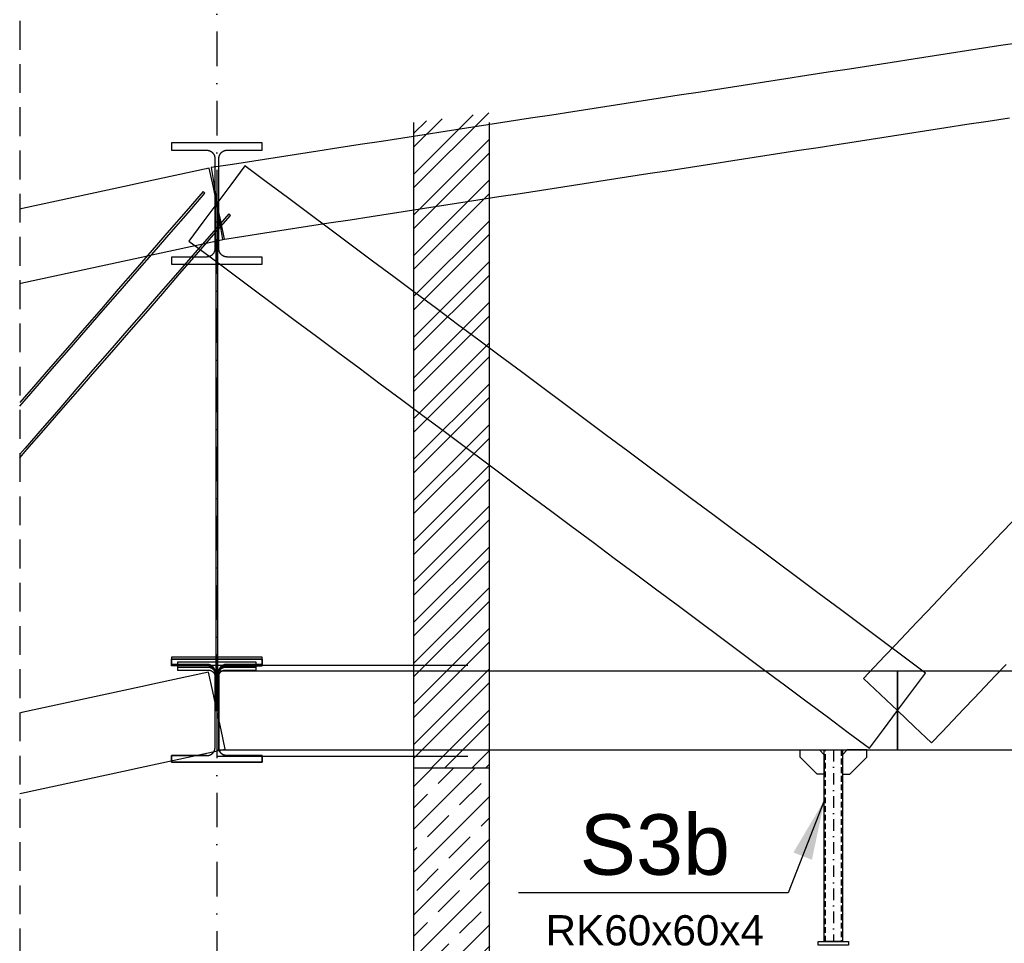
# Model space of a CAD drawing. Header units: millimetres. Extents: x -34919 to 306996, y -293018 to -145733.
# Tile 9 of 256: x -7495 to -4241, y -189269 to -186216. Entities that reach past the tile are written whole.
import ezdxf

# ---------------------------------------------------------------- set-up
doc = ezdxf.new("R2010")
doc.units = ezdxf.units.MM
doc.header["$LTSCALE"] = 3
doc.linetypes.add('DASHDOT', pattern=[25.4, 12.7, -6.35, 0, -6.35])
doc.linetypes.add('HIDDEN', pattern=[9.525, 6.35, -3.175])
for name, color, linetype in [('AR-----H0_HATCHES_RASTERIT', 8, 'Continuous'), ('ARF2000E0_BEARING_ROOF_KANTAVAT_KATTO', 7, 'Continuous'), ('ARF2000E0_LOAD_BEARING_KANTAVAT', 1, 'Continuous'), ('blaszki', 6, 'Continuous'), ('poziome 1', 7, 'Continuous'), ('slupki', 7, 'Continuous'), ('stezenia', 4, 'Continuous'), ('STĘŻENIA_OPIS', 4, 'Continuous')]:
    doc.layers.add(name, color=color, linetype=linetype)
doc.styles.get("Standard").update_dxf_attribs({"font": 'arial.ttf', "height": 25})
doc.dimstyles.new('STANDARD-100', dxfattribs={"dimscale": 100, "dimtxt": 2, "dimasz": 2, "dimexe": 0, "dimexo": 0, "dimgap": 0.6, "dimtad": 1, "dimdec": 0, "dimzin": 12, "dimdsep": 46, "dimtxsty": 'Standard', "dimcen": 1, "dimclrd": 256, "dimclre": 256, "dimclrt": 2, "dimadec": 0, "dimazin": 0, "dimtfac": 1, "dimtdec": 0, "dimtmove": 0, "dimatfit": 3, "dimfxl": 0, "dimtolj": 1, "dimtzin": 0, "dimarcsym": 0})

msp = doc.modelspace()

# ---------------------------------------------------------------- hatches: boundary and pattern name
at = {"layer": 'AR-----H0_HATCHES_RASTERIT'}
h = msp.add_hatch(dxfattribs=at)
h.set_pattern_fill('ANSI32', color=256, scale=10, style=0)
h.set_pattern_definition([(45, (-118800.32, -235349.75), (-67.35192, 67.35192), []), (45, (-118755.42, -235349.75), (-67.35192, 67.35192), [])])
h.paths.add_polyline_path([(-5943.375, -186523.06), (-5943.375, -188689.749), (-6193.375, -188689.749), (-6193.375, -186555.171)])
h = msp.add_hatch(dxfattribs=at)
h.set_pattern_fill('JIS_STN_1E', color=256, scale=100, style=0)
h.set_pattern_definition([(45, (-27218.65, -114882.9), (-70.71068, 70.71068), []), (45, (-27148.15, -114882.9), (-70.71068, 70.71068), [100, -50])])
h.paths.add_polyline_path([(-5941.566, -188689.701), (-6191.483, -188689.701), (-6191.483, -190439.64), (-5941.566, -190439.592), (-5941.566, -190363.592), (-5948.32, -190363.592), (-5950.984, -190363.615), (-5950.984, -190364.592), (-6063.167, -190364.592), (-6065.638, -190357.592), (-6063.167, -190350.592), (-5948.32, -190350.592), (-5948.32, -190351.592), (-5941.566, -190351.592)])

# ---------------------------------------------------------------- linework, layer by layer
at = {"color": 252, "linetype": 'DASHDOT', "ltscale": 3}
msp.add_line((-6843.375, -150578.031), (-6843.375, -201577.2), dxfattribs=at)
at = {"layer": 'ARF2000E0_BEARING_ROOF_KANTAVAT_KATTO', "extrusion": (0, 1, 0)}
for p, q in [((-6733.375, -188349.749), (-6013.375, -188349.749)), ((-6843.375, -188649.749), (-6013.375, -188649.749))]:
    msp.add_line(p, q, dxfattribs=at)
at = {"layer": 'ARF2000E0_BEARING_ROOF_KANTAVAT_KATTO'}
for points in [[(-4189.829, -186291.904), (-4260.141, -186302.771), (-4330.454, -186313.638), (-4400.766, -186324.505), (-4471.079, -186335.373), (-4541.391, -186346.24), (-4611.704, -186357.107), (-4682.016, -186367.974), (-4752.329, -186378.841), (-4822.641, -186389.709), (-4892.954, -186400.576), (-4963.266, -186411.443), (-5033.579, -186422.31), (-5103.891, -186433.177), (-5174.204, -186444.045), (-5244.516, -186454.912), (-5314.829, -186465.779), (-5385.141, -186476.646), (-5455.454, -186487.513), (-5525.766, -186498.38), (-5596.079, -186509.248), (-5666.391, -186520.115), (-5736.704, -186530.982), (-5807.016, -186541.849), (-5877.329, -186552.716), (-5947.641, -186563.584), (-6017.954, -186574.451), (-6088.266, -186585.318), (-6158.579, -186596.185), (-6228.891, -186607.052), (-6299.204, -186617.92), (-6369.516, -186628.787), (-6439.829, -186639.654), (-6510.141, -186650.521), (-6580.454, -186661.388), (-6650.766, -186672.255), (-6721.079, -186683.123), (-6791.391, -186693.99), (-6861.704, -186704.857), (-6852.539, -186764.153), (-6843.375, -186823.449), (-6834.21, -186882.745), (-6825.046, -186942.041), (-6754.733, -186931.174), (-6684.421, -186920.307), (-6614.108, -186909.439), (-6543.796, -186898.572), (-6473.483, -186887.705), (-6403.171, -186876.838), (-6332.858, -186865.971), (-6262.546, -186855.103), (-6192.233, -186844.236), (-6121.921, -186833.369), (-6051.608, -186822.502), (-5981.296, -186811.635), (-5910.983, -186800.767), (-5840.671, -186789.9), (-5770.358, -186779.033), (-5700.046, -186768.166), (-5629.733, -186757.299), (-5559.421, -186746.432), (-5489.108, -186735.564), (-5418.796, -186724.697), (-5348.483, -186713.83), (-5278.171, -186702.963), (-5207.858, -186692.096), (-5137.546, -186681.228), (-5067.233, -186670.361), (-4996.921, -186659.494), (-4926.608, -186648.627), (-4856.296, -186637.76), (-4785.983, -186626.892), (-4715.671, -186616.025), (-4645.358, -186605.158), (-4575.046, -186594.291), (-4504.733, -186583.424), (-4434.421, -186572.557), (-4364.108, -186561.689), (-4293.796, -186550.822), (-4223.483, -186539.955)], [(-6850.125, -186674.248), (-6850.125, -186748.848), (-6850.125, -186823.449), (-6836.625, -186823.449), (-6836.625, -186748.848), (-6836.625, -186674.248), (-6836.617, -186673.584), (-6836.592, -186672.921), (-6836.552, -186672.26), (-6836.495, -186671.599), (-6836.422, -186670.94), (-6836.333, -186670.283), (-6836.228, -186669.628), (-6836.107, -186668.975), (-6835.969, -186668.327), (-6835.817, -186667.682), (-6835.648, -186667.041), (-6835.464, -186666.405), (-6835.264, -186665.773), (-6835.049, -186665.146), (-6834.819, -186664.525), (-6834.573, -186663.909), (-6834.312, -186663.299), (-6834.036, -186662.695), (-6833.745, -186662.099), (-6833.44, -186661.51), (-6833.121, -186660.929), (-6832.788, -186660.355), (-6832.44, -186659.79), (-6832.078, -186659.233), (-6831.703, -186658.685), (-6831.315, -186658.148), (-6830.914, -186657.619), (-6830.5, -186657.101), (-6830.074, -186656.594), (-6829.635, -186656.096), (-6829.184, -186655.61), (-6828.721, -186655.134), (-6828.246, -186654.671), (-6827.761, -186654.219), (-6827.265, -186653.779), (-6826.758, -186653.352), (-6826.24, -186652.937), (-6825.713, -186652.535), (-6825.176, -186652.146), (-6824.629, -186651.771), (-6824.073, -186651.408), (-6823.509, -186651.06), (-6822.937, -186650.726), (-6822.357, -186650.406), (-6821.769, -186650.101), (-6821.173, -186649.809), (-6820.571, -186649.533), (-6819.961, -186649.271), (-6819.345, -186649.024), (-6818.724, -186648.793), (-6818.097, -186648.577), (-6817.465, -186648.376), (-6816.828, -186648.192), (-6816.187, -186648.022), (-6815.542, -186647.869), (-6814.893, -186647.731), (-6814.241, -186647.61), (-6813.587, -186647.504), (-6812.93, -186647.415), (-6812.272, -186647.342), (-6811.612, -186647.285), (-6810.95, -186647.244), (-6810.288, -186647.22), (-6809.625, -186647.212), (-6751.5, -186647.212), (-6693.375, -186647.212), (-6693.375, -186623.179), (-6768.375, -186623.179), (-6843.375, -186623.179), (-6918.375, -186623.179), (-6993.375, -186623.179), (-6993.375, -186647.212), (-6935.25, -186647.212), (-6877.125, -186647.212), (-6876.461, -186647.22), (-6875.798, -186647.244), (-6875.136, -186647.285), (-6874.476, -186647.342), (-6873.817, -186647.415), (-6873.16, -186647.505), (-6872.505, -186647.61), (-6871.852, -186647.732), (-6871.204, -186647.87), (-6870.559, -186648.023), (-6869.918, -186648.192), (-6869.282, -186648.377), (-6868.651, -186648.578), (-6868.025, -186648.794), (-6867.403, -186649.025), (-6866.788, -186649.271), (-6866.178, -186649.533), (-6865.575, -186649.81), (-6864.979, -186650.102), (-6864.39, -186650.408), (-6863.81, -186650.728), (-6863.237, -186651.063), (-6862.672, -186651.411), (-6862.116, -186651.774), (-6861.569, -186652.15), (-6861.032, -186652.539), (-6860.505, -186652.941), (-6859.987, -186653.356), (-6859.48, -186653.783), (-6858.984, -186654.223), (-6858.499, -186654.675), (-6858.024, -186655.139), (-6857.561, -186655.615), (-6857.11, -186656.101), (-6856.672, -186656.598), (-6856.246, -186657.106), (-6855.832, -186657.624), (-6855.431, -186658.152), (-6855.043, -186658.69), (-6854.668, -186659.238), (-6854.307, -186659.794), (-6853.96, -186660.359), (-6853.627, -186660.932), (-6853.308, -186661.513), (-6853.003, -186662.101), (-6852.713, -186662.697), (-6852.438, -186663.3), (-6852.177, -186663.91), (-6851.931, -186664.526), (-6851.7, -186665.148), (-6851.485, -186665.775), (-6851.285, -186666.407), (-6851.101, -186667.044), (-6850.932, -186667.685), (-6850.78, -186668.331), (-6850.642, -186668.98), (-6850.521, -186669.632), (-6850.416, -186670.286), (-6850.327, -186670.943), (-6850.255, -186671.601), (-6850.198, -186672.261), (-6850.157, -186672.923), (-6850.133, -186673.585), (-6850.125, -186674.248)], [(-7495.118, -187087.158), (-7491.212, -187086.313), (-7435.112, -187074.182), (-7379.012, -187062.051), (-7322.912, -187049.919), (-7266.812, -187037.788), (-7210.712, -187025.657), (-7154.612, -187013.526), (-7098.512, -187001.394), (-7042.412, -186989.263), (-6986.312, -186977.132), (-6930.212, -186965.001), (-6874.112, -186952.869), (-6818.012, -186940.738), (-6830.693, -186882.093), (-6843.375, -186823.449), (-6856.056, -186764.804), (-6868.738, -186706.16), (-6924.838, -186718.291), (-6980.938, -186730.422), (-7037.038, -186742.554), (-7093.138, -186754.685), (-7149.238, -186766.816), (-7205.338, -186778.947), (-7261.438, -186791.079), (-7317.538, -186803.21), (-7373.638, -186815.341), (-7429.738, -186827.472), (-7485.838, -186839.604), (-7495.118, -186841.61)], [(-4685.978, -188624.045), (-4639.677, -188561.897), (-4593.375, -188499.749), (-4547.073, -188437.601), (-4500.771, -188375.453), (-4571.084, -188323.068), (-4641.396, -188270.684), (-4711.709, -188218.299), (-4782.021, -188165.915), (-4852.334, -188113.531), (-4922.646, -188061.146), (-4992.959, -188008.762), (-5063.271, -187956.378), (-5133.584, -187903.993), (-5203.896, -187851.609), (-5274.209, -187799.224), (-5344.521, -187746.84), (-5414.834, -187694.456), (-5485.146, -187642.071), (-5555.459, -187589.687), (-5625.771, -187537.303), (-5696.084, -187484.918), (-5766.396, -187432.534), (-5836.709, -187380.149), (-5907.021, -187327.765), (-5977.334, -187275.381), (-6047.646, -187222.996), (-6117.959, -187170.612), (-6188.271, -187118.228), (-6258.584, -187065.843), (-6328.896, -187013.459), (-6399.209, -186961.074), (-6469.521, -186908.69), (-6539.834, -186856.306), (-6610.146, -186803.921), (-6680.459, -186751.537), (-6750.771, -186699.153), (-6797.073, -186761.301), (-6843.375, -186823.449), (-6889.677, -186885.597), (-6935.978, -186947.745), (-6865.666, -187000.13), (-6795.353, -187052.514), (-6725.041, -187104.898), (-6654.728, -187157.283), (-6584.416, -187209.667), (-6514.103, -187262.052), (-6443.791, -187314.436), (-6373.478, -187366.82), (-6303.166, -187419.205), (-6232.853, -187471.589), (-6162.541, -187523.973), (-6092.228, -187576.358), (-6021.916, -187628.742), (-5951.603, -187681.127), (-5881.291, -187733.511), (-5810.978, -187785.895), (-5740.666, -187838.28), (-5670.353, -187890.664), (-5600.041, -187943.048), (-5529.728, -187995.433), (-5459.416, -188047.817), (-5389.103, -188100.202), (-5318.791, -188152.586), (-5248.478, -188204.97), (-5178.166, -188257.355), (-5107.853, -188309.739), (-5037.541, -188362.123), (-4967.228, -188414.508), (-4896.916, -188466.892), (-4826.603, -188519.277), (-4756.291, -188571.661), (-4685.978, -188624.045)], [(-7495.118, -187493.679), (-7443.614, -187434.452), (-7387.514, -187369.939), (-7331.414, -187305.427), (-7275.314, -187240.914), (-7219.214, -187176.402), (-7163.114, -187111.889), (-7107.014, -187047.377), (-7050.914, -186982.864), (-6994.814, -186918.352), (-6938.714, -186853.839), (-6882.614, -186789.327), (-6888.651, -186784.077)], [(-6888.651, -186784.077), (-6944.751, -186848.59), (-7000.851, -186913.102), (-7056.951, -186977.615), (-7113.051, -187042.127), (-7169.151, -187106.64), (-7225.251, -187171.152), (-7281.351, -187235.665), (-7337.451, -187300.177), (-7393.551, -187364.69), (-7449.651, -187429.202), (-7495.118, -187481.488)], [(-6993.375, -187000.231), (-6993.375, -187024.337), (-6918.375, -187024.337), (-6843.375, -187024.337), (-6768.375, -187024.337), (-6693.375, -187024.337), (-6693.375, -187000.231), (-6751.5, -187000.231), (-6809.625, -187000.231), (-6810.29, -187000.222), (-6810.954, -187000.198), (-6811.617, -187000.157), (-6812.278, -187000.099), (-6812.938, -187000.026), (-6813.596, -186999.936), (-6814.252, -186999.829), (-6814.906, -186999.707), (-6815.556, -186999.568), (-6816.202, -186999.414), (-6816.844, -186999.243), (-6817.481, -186999.057), (-6818.113, -186998.856), (-6818.741, -186998.638), (-6819.363, -186998.405), (-6819.98, -186998.157), (-6820.589, -186997.894), (-6821.192, -186997.616), (-6821.788, -186997.323), (-6822.376, -186997.016), (-6822.956, -186996.694), (-6823.528, -186996.359), (-6824.093, -186996.009), (-6824.648, -186995.645), (-6825.195, -186995.267), (-6825.732, -186994.876), (-6826.259, -186994.472), (-6826.777, -186994.056), (-6827.283, -186993.627), (-6827.779, -186993.185), (-6828.265, -186992.731), (-6828.739, -186992.265), (-6829.201, -186991.788), (-6829.651, -186991.3), (-6830.09, -186990.801), (-6830.515, -186990.292), (-6830.928, -186989.773), (-6831.329, -186989.243), (-6831.716, -186988.704), (-6832.09, -186988.155), (-6832.45, -186987.597), (-6832.797, -186987.031), (-6833.13, -186986.456), (-6833.448, -186985.874), (-6833.752, -186985.284), (-6834.042, -186984.687), (-6834.317, -186984.083), (-6834.577, -186983.472), (-6834.822, -186982.854), (-6835.052, -186982.231), (-6835.267, -186981.602), (-6835.467, -186980.969), (-6835.651, -186980.331), (-6835.819, -186979.688), (-6835.971, -186979.042), (-6836.108, -186978.391), (-6836.229, -186977.738), (-6836.334, -186977.082), (-6836.423, -186976.424), (-6836.495, -186975.764), (-6836.552, -186975.102), (-6836.593, -186974.439), (-6836.617, -186973.775), (-6836.625, -186973.111), (-6836.625, -186898.28), (-6836.625, -186823.449), (-6850.125, -186823.449), (-6850.125, -186898.28), (-6850.125, -186973.111), (-6850.133, -186973.775), (-6850.157, -186974.439), (-6850.198, -186975.102), (-6850.254, -186975.764), (-6850.327, -186976.424), (-6850.416, -186977.082), (-6850.521, -186977.738), (-6850.642, -186978.392), (-6850.779, -186979.042), (-6850.931, -186979.689), (-6851.099, -186980.331), (-6851.283, -186980.969), (-6851.483, -186981.602), (-6851.697, -186982.231), (-6851.927, -186982.854), (-6852.173, -186983.471), (-6852.433, -186984.082), (-6852.708, -186984.686), (-6852.998, -186985.283), (-6853.301, -186985.873), (-6853.62, -186986.455), (-6853.952, -186987.03), (-6854.299, -186987.596), (-6854.659, -186988.154), (-6855.034, -186988.703), (-6855.421, -186989.243), (-6855.821, -186989.772), (-6856.235, -186990.292), (-6856.661, -186990.802), (-6857.099, -186991.301), (-6857.55, -186991.789), (-6858.012, -186992.266), (-6858.486, -186992.732), (-6858.971, -186993.185), (-6859.467, -186993.627), (-6859.973, -186994.056), (-6860.49, -186994.472), (-6861.017, -186994.876), (-6861.554, -186995.267), (-6862.101, -186995.644), (-6862.657, -186996.008), (-6863.221, -186996.358), (-6863.793, -186996.694), (-6864.374, -186997.016), (-6864.962, -186997.323), (-6865.557, -186997.616), (-6866.16, -186997.894), (-6866.77, -186998.157), (-6867.387, -186998.405), (-6868.009, -186998.638), (-6868.636, -186998.856), (-6869.269, -186999.057), (-6869.906, -186999.243), (-6870.548, -186999.414), (-6871.195, -186999.568), (-6871.845, -186999.707), (-6872.498, -186999.829), (-6873.154, -186999.936), (-6873.812, -187000.026), (-6874.472, -187000.099), (-6875.133, -187000.157), (-6875.796, -187000.198), (-6876.46, -187000.222), (-6877.125, -187000.231), (-6935.25, -187000.231), (-6993.375, -187000.231)], [(-6846.375, -186823.449), (-6846.375, -186875.833), (-6846.375, -186928.218), (-6846.375, -186980.602), (-6846.375, -187032.986), (-6846.375, -187085.371), (-6846.375, -187137.755), (-6846.375, -187190.14), (-6846.375, -187242.524), (-6846.375, -187294.908), (-6846.375, -187347.293), (-6846.375, -187399.677), (-6846.375, -187452.061), (-6846.375, -187504.446), (-6846.375, -187556.83), (-6846.375, -187609.215), (-6846.375, -187661.599), (-6846.375, -187713.983), (-6846.375, -187766.368), (-6846.375, -187818.752), (-6846.375, -187871.136), (-6846.375, -187923.521), (-6846.375, -187975.905), (-6846.375, -188028.29), (-6846.375, -188080.674), (-6846.375, -188133.058), (-6846.375, -188185.443), (-6846.375, -188237.827), (-6846.375, -188290.211), (-6846.375, -188342.596), (-6846.375, -188394.98), (-6846.375, -188447.365), (-6846.375, -188499.749), (-6840.375, -188499.749), (-6840.375, -188447.365), (-6840.375, -188394.98), (-6840.375, -188342.596), (-6840.375, -188290.211), (-6840.375, -188237.827), (-6840.375, -188185.443), (-6840.375, -188133.058), (-6840.375, -188080.674), (-6840.375, -188028.29), (-6840.375, -187975.905), (-6840.375, -187923.521), (-6840.375, -187871.136), (-6840.375, -187818.752), (-6840.375, -187766.368), (-6840.375, -187713.983), (-6840.375, -187661.599), (-6840.375, -187609.215), (-6840.375, -187556.83), (-6840.375, -187504.446), (-6840.375, -187452.061), (-6840.375, -187399.677), (-6840.375, -187347.293), (-6840.375, -187294.908), (-6840.375, -187242.524), (-6840.375, -187190.14), (-6840.375, -187137.755), (-6840.375, -187085.371), (-6840.375, -187032.986), (-6840.375, -186980.602), (-6840.375, -186928.218), (-6840.375, -186875.833), (-6840.375, -186823.449), (-6846.375, -186823.449)], [(-7495.118, -187664.361), (-7471.299, -187636.971), (-7415.199, -187572.458), (-7359.099, -187507.946), (-7302.999, -187443.433), (-7246.899, -187378.921), (-7190.799, -187314.408), (-7134.699, -187249.896), (-7078.599, -187185.383), (-7022.499, -187120.871), (-6966.399, -187056.358), (-6910.299, -186991.846), (-6854.199, -186927.333), (-6798.099, -186862.821), (-6804.136, -186857.571), (-6860.236, -186922.084), (-6916.336, -186986.596), (-6972.436, -187051.109), (-7028.536, -187115.621), (-7084.636, -187180.134), (-7140.736, -187244.646), (-7196.836, -187309.159), (-7252.936, -187373.671), (-7309.036, -187438.184), (-7365.136, -187502.696), (-7421.236, -187567.209), (-7477.336, -187631.721), (-7495.118, -187652.169)], [(-4213.638, -187874.242), (-4248.795, -187911.301), (-4283.951, -187948.36), (-4319.107, -187985.42), (-4354.263, -188022.479), (-4389.42, -188059.538), (-4424.576, -188096.598), (-4459.732, -188133.657), (-4494.888, -188170.717), (-4530.045, -188207.776), (-4565.201, -188244.835), (-4600.357, -188281.895), (-4635.513, -188318.954), (-4670.67, -188356.013), (-4705.826, -188393.073), (-4649.6, -188446.411), (-4593.375, -188499.749), (-4537.15, -188553.087), (-4480.924, -188606.425), (-4445.768, -188569.366), (-4410.612, -188532.306), (-4375.455, -188495.247), (-4340.299, -188458.188), (-4305.143, -188421.128), (-4269.987, -188384.069), (-4234.83, -188347.009)], [(-6849.375, -188373.636), (-6849.375, -188436.692), (-6849.375, -188499.749), (-6837.375, -188499.749), (-6837.375, -188436.692), (-6837.375, -188373.636), (-6837.367, -188372.96), (-6837.344, -188372.284), (-6837.304, -188371.61), (-6837.249, -188370.937), (-6837.179, -188370.265), (-6837.093, -188369.595), (-6836.991, -188368.927), (-6836.874, -188368.261), (-6836.741, -188367.599), (-6836.593, -188366.94), (-6836.43, -188366.285), (-6836.251, -188365.634), (-6836.057, -188364.988), (-6835.848, -188364.346), (-6835.624, -188363.709), (-6835.385, -188363.077), (-6835.132, -188362.451), (-6834.863, -188361.831), (-6834.58, -188361.218), (-6834.283, -188360.612), (-6833.971, -188360.013), (-6833.645, -188359.422), (-6833.305, -188358.838), (-6832.951, -188358.263), (-6832.583, -188357.697), (-6832.202, -188357.139), (-6831.808, -188356.592), (-6831.401, -188356.054), (-6830.98, -188355.526), (-6830.547, -188355.008), (-6830.102, -188354.501), (-6829.644, -188354.004), (-6829.174, -188353.519), (-6828.693, -188353.046), (-6828.2, -188352.585), (-6827.696, -188352.137), (-6827.181, -188351.701), (-6826.655, -188351.278), (-6826.119, -188350.868), (-6825.572, -188350.471), (-6825.015, -188350.088), (-6824.448, -188349.719), (-6823.873, -188349.364), (-6823.289, -188349.024), (-6822.696, -188348.699), (-6822.096, -188348.389), (-6821.487, -188348.094), (-6820.871, -188347.815), (-6820.249, -188347.552), (-6819.621, -188347.305), (-6818.987, -188347.074), (-6818.347, -188346.86), (-6817.702, -188346.662), (-6817.053, -188346.481), (-6816.398, -188346.317), (-6815.739, -188346.169), (-6815.076, -188346.038), (-6814.41, -188345.925), (-6813.742, -188345.829), (-6813.071, -188345.75), (-6812.399, -188345.689), (-6811.726, -188345.645), (-6811.051, -188345.619), (-6810.375, -188345.61), (-6751.875, -188345.61), (-6693.375, -188345.61), (-6693.375, -188323.294), (-6768.375, -188323.294), (-6843.375, -188323.294), (-6918.375, -188323.294), (-6993.375, -188323.294), (-6993.375, -188345.61), (-6934.875, -188345.61), (-6876.375, -188345.61), (-6875.699, -188345.619), (-6875.023, -188345.645), (-6874.349, -188345.689), (-6873.677, -188345.751), (-6873.006, -188345.829), (-6872.337, -188345.926), (-6871.671, -188346.039), (-6871.007, -188346.17), (-6870.348, -188346.317), (-6869.693, -188346.482), (-6869.043, -188346.663), (-6868.398, -188346.861), (-6867.759, -188347.076), (-6867.125, -188347.306), (-6866.497, -188347.553), (-6865.874, -188347.817), (-6865.259, -188348.096), (-6864.651, -188348.39), (-6864.05, -188348.7), (-6863.458, -188349.025), (-6862.875, -188349.365), (-6862.3, -188349.72), (-6861.734, -188350.089), (-6861.177, -188350.472), (-6860.63, -188350.869), (-6860.094, -188351.279), (-6859.568, -188351.702), (-6859.053, -188352.138), (-6858.549, -188352.586), (-6858.057, -188353.047), (-6857.575, -188353.52), (-6857.105, -188354.005), (-6856.647, -188354.502), (-6856.201, -188355.01), (-6855.768, -188355.528), (-6855.347, -188356.056), (-6854.94, -188356.595), (-6854.545, -188357.143), (-6854.164, -188357.701), (-6853.796, -188358.268), (-6853.442, -188358.843), (-6853.103, -188359.426), (-6852.777, -188360.017), (-6852.465, -188360.616), (-6852.168, -188361.222), (-6851.885, -188361.834), (-6851.617, -188362.454), (-6851.363, -188363.08), (-6851.125, -188363.711), (-6850.901, -188364.348), (-6850.692, -188364.99), (-6850.498, -188365.636), (-6850.32, -188366.287), (-6850.156, -188366.941), (-6850.009, -188367.6), (-6849.876, -188368.262), (-6849.759, -188368.928), (-6849.657, -188369.595), (-6849.571, -188370.265), (-6849.5, -188370.937), (-6849.446, -188371.61), (-6849.406, -188372.285), (-6849.383, -188372.96), (-6849.375, -188373.636)], [(-6876.375, -188648.249), (-6875.776, -188648.242), (-6875.171, -188648.222), (-6874.562, -188648.188), (-6873.949, -188648.14), (-6873.332, -188648.077), (-6872.711, -188647.999), (-6872.088, -188647.906), (-6871.462, -188647.798), (-6870.834, -188647.674), (-6870.205, -188647.535), (-6869.576, -188647.379), (-6868.946, -188647.207), (-6868.316, -188647.018), (-6867.688, -188646.813), (-6867.061, -188646.592), (-6866.436, -188646.353), (-6865.815, -188646.098), (-6865.197, -188645.826), (-6864.583, -188645.538), (-6863.974, -188645.233), (-6863.371, -188644.911), (-6862.773, -188644.573), (-6862.183, -188644.218), (-6861.6, -188643.848), (-6861.026, -188643.462), (-6860.46, -188643.06), (-6859.903, -188642.643), (-6859.357, -188642.21), (-6858.821, -188641.764), (-6858.296, -188641.303), (-6857.784, -188640.829), (-6857.283, -188640.341), (-6856.795, -188639.84), (-6856.321, -188639.327), (-6855.86, -188638.803), (-6855.413, -188638.267), (-6854.981, -188637.721), (-6854.564, -188637.164), (-6854.162, -188636.598), (-6853.776, -188636.024), (-6853.406, -188635.441), (-6853.051, -188634.85), (-6852.713, -188634.253), (-6852.391, -188633.65), (-6852.086, -188633.041), (-6851.798, -188632.427), (-6851.526, -188631.809), (-6851.271, -188631.188), (-6851.032, -188630.563), (-6850.811, -188629.936), (-6850.606, -188629.308), (-6850.417, -188628.678), (-6850.245, -188628.048), (-6850.089, -188627.419), (-6849.95, -188626.79), (-6849.826, -188626.162), (-6849.717, -188625.536), (-6849.625, -188624.913), (-6849.547, -188624.292), (-6849.484, -188623.675), (-6849.436, -188623.062), (-6849.402, -188622.453), (-6849.382, -188621.848), (-6849.375, -188621.249), (-6849.375, -188560.499), (-6849.375, -188499.749), (-6849.375, -188438.999), (-6849.375, -188378.249), (-6849.382, -188377.65), (-6849.402, -188377.045), (-6849.436, -188376.436), (-6849.484, -188375.823), (-6849.547, -188375.206), (-6849.625, -188374.585), (-6849.717, -188373.962), (-6849.826, -188373.336), (-6849.95, -188372.708), (-6850.089, -188372.079), (-6850.245, -188371.45), (-6850.417, -188370.82), (-6850.606, -188370.19), (-6850.811, -188369.562), (-6851.032, -188368.935), (-6851.271, -188368.31), (-6851.526, -188367.689), (-6851.798, -188367.071), (-6852.086, -188366.457), (-6852.391, -188365.848), (-6852.713, -188365.245), (-6853.051, -188364.647), (-6853.406, -188364.057), (-6853.776, -188363.474), (-6854.162, -188362.9), (-6854.564, -188362.334), (-6854.981, -188361.777), (-6855.413, -188361.231), (-6855.86, -188360.695), (-6856.321, -188360.171), (-6856.795, -188359.658), (-6857.283, -188359.157), (-6857.784, -188358.669), (-6858.296, -188358.195), (-6858.821, -188357.734), (-6859.357, -188357.287), (-6859.903, -188356.855), (-6860.46, -188356.438), (-6861.026, -188356.036), (-6861.6, -188355.65), (-6862.183, -188355.28), (-6862.773, -188354.925), (-6863.371, -188354.587), (-6863.974, -188354.265), (-6864.583, -188353.96), (-6865.197, -188353.672), (-6865.815, -188353.4), (-6866.436, -188353.145), (-6867.061, -188352.906), (-6867.688, -188352.685), (-6868.316, -188352.48), (-6868.946, -188352.291), (-6869.576, -188352.119), (-6870.205, -188351.963), (-6870.834, -188351.824), (-6871.462, -188351.7), (-6872.088, -188351.592), (-6872.711, -188351.499), (-6873.332, -188351.421), (-6873.949, -188351.358), (-6874.562, -188351.31), (-6875.171, -188351.276), (-6875.776, -188351.256), (-6876.375, -188351.249), (-6934.875, -188351.249), (-6993.375, -188351.249), (-6993.375, -188329.749), (-6918.375, -188329.749), (-6843.375, -188329.749), (-6768.375, -188329.749), (-6693.375, -188329.749), (-6693.375, -188351.249), (-6751.875, -188351.249), (-6810.375, -188351.249), (-6811.039, -188351.257), (-6811.703, -188351.282), (-6812.365, -188351.322), (-6813.025, -188351.379), (-6813.683, -188351.452), (-6814.339, -188351.542), (-6814.993, -188351.647), (-6815.643, -188351.768), (-6816.29, -188351.905), (-6816.934, -188352.058), (-6817.574, -188352.226), (-6818.21, -188352.411), (-6818.842, -188352.611), (-6819.468, -188352.826), (-6820.09, -188353.057), (-6820.707, -188353.304), (-6821.317, -188353.566), (-6821.921, -188353.842), (-6822.516, -188354.133), (-6823.104, -188354.438), (-6823.685, -188354.757), (-6824.256, -188355.091), (-6824.82, -188355.438), (-6825.374, -188355.798), (-6825.92, -188356.173), (-6826.456, -188356.56), (-6826.983, -188356.961), (-6827.5, -188357.375), (-6828.008, -188357.802), (-6828.505, -188358.241), (-6828.991, -188358.693), (-6829.467, -188359.157), (-6829.931, -188359.633), (-6830.383, -188360.12), (-6830.823, -188360.617), (-6831.249, -188361.124), (-6831.663, -188361.641), (-6832.064, -188362.169), (-6832.452, -188362.705), (-6832.826, -188363.251), (-6833.187, -188363.806), (-6833.534, -188364.369), (-6833.868, -188364.941), (-6834.187, -188365.521), (-6834.492, -188366.11), (-6834.783, -188366.706), (-6835.059, -188367.309), (-6835.321, -188367.92), (-6835.568, -188368.536), (-6835.798, -188369.158), (-6836.014, -188369.785), (-6836.214, -188370.416), (-6836.398, -188371.052), (-6836.567, -188371.692), (-6836.719, -188372.335), (-6836.856, -188372.982), (-6836.977, -188373.633), (-6837.082, -188374.286), (-6837.172, -188374.942), (-6837.245, -188375.6), (-6837.302, -188376.26), (-6837.342, -188376.921), (-6837.367, -188377.585), (-6837.375, -188378.249), (-6837.375, -188459.249), (-6837.375, -188540.249), (-6837.375, -188621.249), (-6837.367, -188621.913), (-6837.342, -188622.577), (-6837.302, -188623.239), (-6837.245, -188623.899), (-6837.171, -188624.557), (-6837.082, -188625.213), (-6836.977, -188625.867), (-6836.856, -188626.517), (-6836.719, -188627.164), (-6836.566, -188627.808), (-6836.397, -188628.448), (-6836.213, -188629.084), (-6836.013, -188629.716), (-6835.798, -188630.342), (-6835.566, -188630.964), (-6835.32, -188631.581), (-6835.058, -188632.191), (-6834.782, -188632.795), (-6834.491, -188633.39), (-6834.186, -188633.978), (-6833.867, -188634.559), (-6833.533, -188635.13), (-6833.186, -188635.694), (-6832.825, -188636.248), (-6832.451, -188636.794), (-6832.064, -188637.33), (-6831.663, -188637.857), (-6831.249, -188638.374), (-6830.822, -188638.882), (-6830.383, -188639.379), (-6829.931, -188639.865), (-6829.467, -188640.341), (-6828.991, -188640.805), (-6828.504, -188641.257), (-6828.007, -188641.697), (-6827.5, -188642.123), (-6826.982, -188642.537), (-6826.455, -188642.938), (-6825.919, -188643.326), (-6825.373, -188643.7), (-6824.818, -188644.061), (-6824.255, -188644.408), (-6823.683, -188644.742), (-6823.102, -188645.061), (-6822.514, -188645.366), (-6821.918, -188645.657), (-6821.315, -188645.933), (-6820.704, -188646.195), (-6820.088, -188646.442), (-6819.466, -188646.672), (-6818.839, -188646.888), (-6818.208, -188647.088), (-6817.572, -188647.272), (-6816.932, -188647.441), (-6816.289, -188647.593), (-6815.642, -188647.73), (-6814.991, -188647.851), (-6814.338, -188647.956), (-6813.682, -188648.046), (-6813.024, -188648.119), (-6812.364, -188648.176), (-6811.702, -188648.216), (-6811.039, -188648.241), (-6810.375, -188648.249), (-6751.875, -188648.249), (-6693.375, -188648.249), (-6693.375, -188669.749), (-6768.375, -188669.749), (-6843.375, -188669.749), (-6918.375, -188669.749), (-6993.375, -188669.749), (-6993.375, -188648.249), (-6934.875, -188648.249), (-6876.375, -188648.249), (-6934.875, -188648.249), (-6993.375, -188648.249), (-6993.375, -188669.749), (-6918.375, -188669.749), (-6843.375, -188669.749), (-6768.375, -188669.749), (-6693.375, -188669.749), (-6693.375, -188648.249), (-6751.875, -188648.249), (-6810.375, -188648.249), (-6810.974, -188648.242), (-6811.579, -188648.222), (-6812.188, -188648.188), (-6812.801, -188648.14), (-6813.418, -188648.077), (-6814.039, -188647.999), (-6814.662, -188647.906), (-6815.288, -188647.798), (-6815.916, -188647.674), (-6816.545, -188647.535), (-6817.174, -188647.379), (-6817.804, -188647.207), (-6818.434, -188647.018), (-6819.062, -188646.813), (-6819.689, -188646.592), (-6820.314, -188646.353), (-6820.935, -188646.098), (-6821.553, -188645.826), (-6822.167, -188645.538), (-6822.776, -188645.233), (-6823.379, -188644.911), (-6823.976, -188644.573), (-6824.567, -188644.218), (-6825.15, -188643.848), (-6825.724, -188643.462), (-6826.29, -188643.06), (-6826.847, -188642.643), (-6827.393, -188642.21), (-6827.929, -188641.764), (-6828.453, -188641.303), (-6828.966, -188640.829), (-6829.467, -188640.341), (-6829.955, -188639.84), (-6830.429, -188639.327), (-6830.89, -188638.803), (-6831.336, -188638.267), (-6831.769, -188637.721), (-6832.186, -188637.164), (-6832.588, -188636.598), (-6832.974, -188636.024), (-6833.344, -188635.441), (-6833.699, -188634.85), (-6834.037, -188634.253), (-6834.359, -188633.65), (-6834.664, -188633.041), (-6834.952, -188632.427), (-6835.224, -188631.809), (-6835.479, -188631.188), (-6835.718, -188630.563), (-6835.939, -188629.936), (-6836.144, -188629.308), (-6836.333, -188628.678), (-6836.505, -188628.048), (-6836.661, -188627.419), (-6836.8, -188626.79), (-6836.924, -188626.162), (-6837.032, -188625.536), (-6837.125, -188624.913), (-6837.203, -188624.292), (-6837.266, -188623.675), (-6837.314, -188623.062), (-6837.348, -188622.453), (-6837.368, -188621.848), (-6837.375, -188621.249), (-6837.375, -188560.499), (-6837.375, -188499.749), (-6837.375, -188438.999), (-6837.375, -188378.249), (-6837.368, -188377.65), (-6837.348, -188377.045), (-6837.314, -188376.436), (-6837.266, -188375.823), (-6837.203, -188375.206), (-6837.125, -188374.585), (-6837.032, -188373.962), (-6836.924, -188373.336), (-6836.8, -188372.708), (-6836.661, -188372.079), (-6836.505, -188371.45), (-6836.333, -188370.82), (-6836.144, -188370.19), (-6835.939, -188369.562), (-6835.718, -188368.935), (-6835.479, -188368.31), (-6835.224, -188367.689), (-6834.952, -188367.071), (-6834.664, -188366.457), (-6834.359, -188365.848), (-6834.037, -188365.245), (-6833.699, -188364.647), (-6833.344, -188364.057), (-6832.974, -188363.474), (-6832.588, -188362.9), (-6832.186, -188362.334), (-6831.769, -188361.777), (-6831.336, -188361.231), (-6830.89, -188360.695), (-6830.429, -188360.171), (-6829.955, -188359.658), (-6829.467, -188359.157), (-6828.966, -188358.669), (-6828.453, -188358.195), (-6827.929, -188357.734), (-6827.393, -188357.287), (-6826.847, -188356.855), (-6826.29, -188356.438), (-6825.724, -188356.036), (-6825.15, -188355.65), (-6824.567, -188355.28), (-6823.976, -188354.925), (-6823.379, -188354.587), (-6822.776, -188354.265), (-6822.167, -188353.96), (-6821.553, -188353.672), (-6820.935, -188353.4), (-6820.314, -188353.145), (-6819.689, -188352.906), (-6819.062, -188352.685), (-6818.434, -188352.48), (-6817.804, -188352.291), (-6817.174, -188352.119), (-6816.545, -188351.963), (-6815.916, -188351.824), (-6815.288, -188351.7), (-6814.662, -188351.592), (-6814.039, -188351.499), (-6813.418, -188351.421), (-6812.801, -188351.358), (-6812.188, -188351.31), (-6811.579, -188351.276), (-6810.974, -188351.256), (-6810.375, -188351.249), (-6751.875, -188351.249), (-6693.375, -188351.249), (-6693.375, -188329.749), (-6768.375, -188329.749), (-6843.375, -188329.749), (-6918.375, -188329.749), (-6993.375, -188329.749), (-6993.375, -188351.249)], [(-6839.625, -188499.749), (-6839.625, -188443.165), (-6839.625, -188386.581), (-6839.613, -188385.611), (-6839.577, -188384.641), (-6839.517, -188383.672), (-6839.433, -188382.705), (-6839.325, -188381.74), (-6839.192, -188380.779), (-6839.036, -188379.821), (-6838.855, -188378.868), (-6838.643, -188377.893), (-6838.406, -188376.924), (-6838.143, -188375.962), (-6837.853, -188375.007), (-6837.526, -188374.028), (-6837.17, -188373.058), (-6836.785, -188372.1), (-6836.372, -188371.154), (-6835.902, -188370.163), (-6835.399, -188369.189), (-6834.864, -188368.233), (-6834.583, -188367.762), (-6834.295, -188367.296), (-6833.967, -188366.788), (-6833.629, -188366.287), (-6833.281, -188365.793), (-6832.923, -188365.307), (-6832.555, -188364.828), (-6832.177, -188364.357), (-6831.788, -188363.894), (-6831.389, -188363.44), (-6830.897, -188362.906), (-6830.39, -188362.386), (-6829.869, -188361.88), (-6829.333, -188361.39), (-6828.784, -188360.915), (-6828.22, -188360.457), (-6827.643, -188360.016), (-6827.051, -188359.592), (-6826.417, -188359.169), (-6825.77, -188358.767), (-6825.44, -188358.575), (-6825.108, -188358.388), (-6824.773, -188358.208), (-6824.434, -188358.033), (-6824.092, -188357.864), (-6823.747, -188357.702), (-6823.399, -188357.546), (-6823.049, -188357.396), (-6822.695, -188357.253), (-6822.34, -188357.116), (-6821.981, -188356.987), (-6821.62, -188356.864), (-6821.257, -188356.748), (-6820.891, -188356.639), (-6820.524, -188356.537), (-6820.155, -188356.442), (-6819.784, -188356.355), (-6819.411, -188356.275), (-6819.037, -188356.203), (-6818.661, -188356.137), (-6818.284, -188356.08), (-6817.906, -188356.03), (-6817.528, -188355.987), (-6817.148, -188355.953), (-6816.768, -188355.926), (-6816.388, -188355.906), (-6816.006, -188355.895), (-6815.625, -188355.891), (-6764.5, -188355.891), (-6713.375, -188355.891), (-6713.375, -188339.907), (-6778.375, -188339.907), (-6843.375, -188339.907), (-6908.375, -188339.907), (-6973.375, -188339.907), (-6973.375, -188355.891), (-6922.25, -188355.891), (-6871.125, -188355.891), (-6870.743, -188355.895), (-6870.362, -188355.906), (-6869.981, -188355.926), (-6869.601, -188355.953), (-6869.221, -188355.988), (-6868.842, -188356.03), (-6868.464, -188356.08), (-6868.087, -188356.138), (-6867.711, -188356.203), (-6867.336, -188356.276), (-6866.964, -188356.356), (-6866.593, -188356.443), (-6866.223, -188356.538), (-6865.856, -188356.64), (-6865.49, -188356.749), (-6865.127, -188356.865), (-6864.766, -188356.988), (-6864.407, -188357.118), (-6864.051, -188357.254), (-6863.698, -188357.397), (-6863.347, -188357.547), (-6862.999, -188357.703), (-6862.654, -188357.866), (-6862.312, -188358.035), (-6861.973, -188358.21), (-6861.637, -188358.391), (-6861.305, -188358.577), (-6860.976, -188358.77), (-6860.327, -188359.172), (-6859.693, -188359.596), (-6859.102, -188360.019), (-6858.525, -188360.46), (-6857.962, -188360.919), (-6857.412, -188361.394), (-6856.877, -188361.884), (-6856.356, -188362.39), (-6855.849, -188362.91), (-6855.357, -188363.444), (-6854.958, -188363.898), (-6854.57, -188364.36), (-6854.192, -188364.831), (-6853.825, -188365.31), (-6853.467, -188365.796), (-6853.119, -188366.29), (-6852.782, -188366.79), (-6852.454, -188367.297), (-6852.166, -188367.763), (-6851.886, -188368.234), (-6851.35, -188369.191), (-6850.847, -188370.165), (-6850.377, -188371.155), (-6849.971, -188372.085), (-6849.593, -188373.026), (-6849.242, -188373.978), (-6848.918, -188374.94), (-6848.622, -188375.911), (-6848.353, -188376.889), (-6848.111, -188377.874), (-6847.896, -188378.865), (-6847.714, -188379.825), (-6847.556, -188380.787), (-6847.424, -188381.753), (-6847.315, -188382.724), (-6847.232, -188383.686), (-6847.172, -188384.65), (-6847.137, -188385.615), (-6847.125, -188386.581), (-6847.125, -188443.165), (-6847.125, -188499.749), (-6839.625, -188499.749)], [(-6847.125, -188394.164), (-6847.125, -188446.957), (-6847.125, -188499.749), (-6839.625, -188499.749), (-6839.625, -188446.957), (-6839.625, -188394.164), (-6839.613, -188393.256), (-6839.577, -188392.348), (-6839.516, -188391.441), (-6839.432, -188390.537), (-6839.323, -188389.634), (-6839.19, -188388.736), (-6839.032, -188387.841), (-6838.851, -188386.95), (-6838.633, -188386.019), (-6838.389, -188385.094), (-6838.118, -188384.177), (-6837.82, -188383.268), (-6837.494, -188382.369), (-6837.142, -188381.48), (-6836.762, -188380.602), (-6836.355, -188379.735), (-6835.881, -188378.807), (-6835.632, -188378.35), (-6835.375, -188377.896), (-6835.11, -188377.448), (-6834.837, -188377.004), (-6834.556, -188376.565), (-6834.267, -188376.131), (-6833.936, -188375.654), (-6833.595, -188375.185), (-6833.245, -188374.723), (-6832.884, -188374.268), (-6832.514, -188373.821), (-6832.135, -188373.382), (-6831.745, -188372.952), (-6831.347, -188372.53), (-6830.847, -188372.026), (-6830.334, -188371.538), (-6829.807, -188371.065), (-6829.266, -188370.606), (-6828.713, -188370.163), (-6828.146, -188369.737), (-6827.568, -188369.328), (-6826.977, -188368.936), (-6826.338, -188368.542), (-6825.686, -188368.169), (-6825.023, -188367.817), (-6824.347, -188367.489), (-6823.66, -188367.183), (-6823.314, -188367.04), (-6822.965, -188366.903), (-6822.614, -188366.772), (-6822.26, -188366.647), (-6821.904, -188366.528), (-6821.545, -188366.416), (-6821.184, -188366.309), (-6820.821, -188366.21), (-6820.458, -188366.117), (-6820.093, -188366.031), (-6819.727, -188365.952), (-6819.359, -188365.879), (-6818.989, -188365.814), (-6818.617, -188365.754), (-6818.245, -188365.702), (-6817.873, -188365.657), (-6817.499, -188365.618), (-6817.125, -188365.587), (-6816.751, -188365.562), (-6816.376, -188365.545), (-6816.001, -188365.534), (-6815.625, -188365.531), (-6764.5, -188365.531), (-6713.375, -188365.531), (-6713.375, -188350.618), (-6778.375, -188350.618), (-6843.375, -188350.618), (-6908.375, -188350.618), (-6973.375, -188350.618), (-6973.375, -188365.531), (-6922.25, -188365.531), (-6871.125, -188365.531), (-6870.477, -188365.541), (-6869.831, -188365.572), (-6869.186, -188365.624), (-6868.542, -188365.697), (-6867.901, -188365.79), (-6867.263, -188365.904), (-6866.63, -188366.038), (-6866.001, -188366.191), (-6865.377, -188366.364), (-6864.76, -188366.556), (-6864.149, -188366.767), (-6863.544, -188366.997), (-6862.947, -188367.245), (-6862.357, -188367.51), (-6861.776, -188367.793), (-6861.202, -188368.093), (-6860.637, -188368.409), (-6860.082, -188368.742), (-6859.536, -188369.09), (-6859, -188369.453), (-6858.475, -188369.831), (-6857.96, -188370.223), (-6857.456, -188370.629), (-6856.962, -188371.048), (-6856.48, -188371.48), (-6856.009, -188371.924), (-6855.549, -188372.38), (-6855.101, -188372.847), (-6854.665, -188373.326), (-6854.241, -188373.814), (-6853.829, -188374.313), (-6853.429, -188374.822), (-6853.041, -188375.34), (-6852.665, -188375.866), (-6852.301, -188376.401), (-6851.95, -188376.944), (-6851.611, -188377.495), (-6851.285, -188378.053), (-6850.97, -188378.618), (-6850.668, -188379.19), (-6850.378, -188379.769), (-6850.101, -188380.354), (-6849.836, -188380.945), (-6849.583, -188381.541), (-6849.343, -188382.142), (-6849.115, -188382.748), (-6848.9, -188383.358), (-6848.697, -188383.973), (-6848.506, -188384.591), (-6848.328, -188385.213), (-6848.162, -188385.838), (-6848.008, -188386.467), (-6847.867, -188387.098), (-6847.738, -188387.732), (-6847.622, -188388.369), (-6847.517, -188389.007), (-6847.425, -188389.648), (-6847.346, -188390.29), (-6847.278, -188390.933), (-6847.223, -188391.578), (-6847.18, -188392.224), (-6847.149, -188392.87), (-6847.131, -188393.517), (-6847.125, -188394.164)], [(-4593.375, -188629.749), (-4593.375, -188564.749), (-4593.375, -188499.749), (-4593.375, -188434.749), (-4593.375, -188369.749), (-4663.687, -188369.749), (-4734, -188369.749), (-4804.312, -188369.749), (-4874.625, -188369.749), (-4944.937, -188369.749), (-5015.25, -188369.749), (-5085.562, -188369.749), (-5155.875, -188369.749), (-5226.187, -188369.749), (-5296.5, -188369.749), (-5366.812, -188369.749), (-5437.125, -188369.749), (-5507.437, -188369.749), (-5577.75, -188369.749), (-5648.062, -188369.749), (-5718.375, -188369.749), (-5788.687, -188369.749), (-5859, -188369.749), (-5929.312, -188369.749), (-5999.625, -188369.749), (-6069.937, -188369.749), (-6140.25, -188369.749), (-6210.562, -188369.749), (-6280.875, -188369.749), (-6351.187, -188369.749), (-6421.5, -188369.749), (-6491.812, -188369.749), (-6562.125, -188369.749), (-6632.437, -188369.749), (-6702.75, -188369.749), (-6773.062, -188369.749), (-6843.375, -188369.749), (-6843.375, -188434.749), (-6843.375, -188499.749), (-6843.375, -188564.749), (-6843.375, -188629.749), (-6773.062, -188629.749), (-6702.75, -188629.749), (-6632.437, -188629.749), (-6562.125, -188629.749), (-6491.812, -188629.749), (-6421.5, -188629.749), (-6351.187, -188629.749), (-6280.875, -188629.749), (-6210.562, -188629.749), (-6140.25, -188629.749), (-6069.937, -188629.749), (-5999.625, -188629.749), (-5929.312, -188629.749), (-5859, -188629.749), (-5788.687, -188629.749), (-5718.375, -188629.749), (-5648.062, -188629.749), (-5577.75, -188629.749), (-5507.437, -188629.749), (-5437.125, -188629.749), (-5366.812, -188629.749), (-5296.5, -188629.749), (-5226.187, -188629.749), (-5155.875, -188629.749), (-5085.562, -188629.749), (-5015.25, -188629.749), (-4944.937, -188629.749), (-4874.625, -188629.749), (-4804.312, -188629.749), (-4734, -188629.749), (-4663.687, -188629.749), (-4593.375, -188629.749)], [(-4171.5, -188369.749), (-4241.812, -188369.749), (-4312.125, -188369.749), (-4382.437, -188369.749), (-4452.75, -188369.749), (-4523.062, -188369.749), (-4593.375, -188369.749), (-4593.375, -188434.749), (-4593.375, -188499.749), (-4593.375, -188564.749), (-4593.375, -188629.749), (-4523.062, -188629.749), (-4452.75, -188629.749), (-4382.437, -188629.749), (-4312.125, -188629.749), (-4241.812, -188629.749), (-4171.5, -188629.749)], [(-7495.118, -188773.651), (-7489.105, -188772.351), (-7433.005, -188760.223), (-7376.905, -188748.095), (-7320.805, -188735.967), (-7264.705, -188723.839), (-7208.605, -188711.71), (-7152.505, -188699.582), (-7096.405, -188687.454), (-7040.305, -188675.326), (-6984.205, -188663.198), (-6928.105, -188651.07), (-6872.005, -188638.942), (-6815.905, -188626.814), (-6829.64, -188563.281), (-6843.375, -188499.749), (-6857.11, -188436.217), (-6870.845, -188372.684), (-6926.945, -188384.812), (-6983.045, -188396.941), (-7039.145, -188409.069), (-7095.245, -188421.197), (-7151.345, -188433.325), (-7207.445, -188445.453), (-7263.545, -188457.581), (-7319.645, -188469.709), (-7375.745, -188481.837), (-7431.845, -188493.966), (-7487.945, -188506.094), (-7495.118, -188507.644)]]:
    msp.add_lwpolyline(points, dxfattribs=at)
at = {"layer": 'ARF2000E0_LOAD_BEARING_KANTAVAT'}
for p, q in [((-6193.375, -186555.171, 0), (-6193.375, -190439.688, 0)), ((-5943.458, -186555.171, 0), (-5943.458, -190439.688, 0)), ((-5943.375, -188689.749, 0), (-6193.375, -188689.749, 0))]:
    msp.add_line(p, q, dxfattribs=at)
at = {"layer": 'blaszki', "elevation": 0}
for points in [[(-4835.519, -188709.749), (-4859.519, -188709.749), (-4915.519, -188653.749), (-4915.519, -188629.749), (-4851.519, -188629.749), (-4835.519, -188645.749)], [(-4775.519, -188709.749), (-4751.519, -188709.749), (-4695.519, -188653.749), (-4695.519, -188629.749), (-4759.519, -188629.749), (-4775.519, -188645.749)], [(-4755.519, -189274.749), (-4855.519, -189274.749), (-4855.519, -189262.749), (-4755.519, -189262.749)]]:
    msp.add_lwpolyline(points, close=True, dxfattribs=at)
at = {"layer": 'poziome 1', "linetype": 'HIDDEN', "ltscale": 5}
msp.add_lwpolyline([(30729.318, -183647.981), (-7495.118, -183647.981), (-7495.118, -191038.101), (30729.318, -191038.101)], close=True, dxfattribs=at)
at = {"layer": 'slupki', "color": 4, "linetype": 'DASHDOT'}
msp.add_line((-4805.519, -188629.749, 0), (-4805.519, -189262.749, 0), dxfattribs=at)
at = {"layer": 'slupki', "color": 3, "elevation": 0}
msp.add_lwpolyline([(-4775.519, -189262.749), (-4835.519, -189262.749), (-4835.519, -188629.749), (-4775.519, -188629.749)], close=True, dxfattribs=at)
at = {"layer": 'slupki', "linetype": 'HIDDEN', "elevation": 0}
for points in [[(-4831.519, -189262.749), (-4831.519, -188629.749)], [(-4779.519, -188629.749), (-4779.519, -189262.749)]]:
    msp.add_lwpolyline(points, dxfattribs=at)

# ---------------------------------------------------------------- texts
at = {"layer": 'STĘŻENIA_OPIS', "linetype": 'DASHDOT', "insert": (-5395.85, -189059.737, 0), "char_height": 200, "attachment_point": 5}
msp.add_mtext('{\\farial|b0|i0|c238|p34;\\C3;S3b\\C256;\\P\\H0.5x;RK60x60x4}', dxfattribs=at)

# ---------------------------------------------------------------- leaders
at = {"layer": 'stezenia', "color": 3}
msp.add_leader([(-4834.491, -188794.244, 0), (-4954.518, -189102.115, 0), (-5845.919, -189102.115, 0)], dimstyle='STANDARD-100', override={"dimgap": 0.6, "dimtad": 0, "dimfxl": 1.25, "dimfxlon": 1}, dxfattribs=at)

doc.saveas('drawing.dxf')
